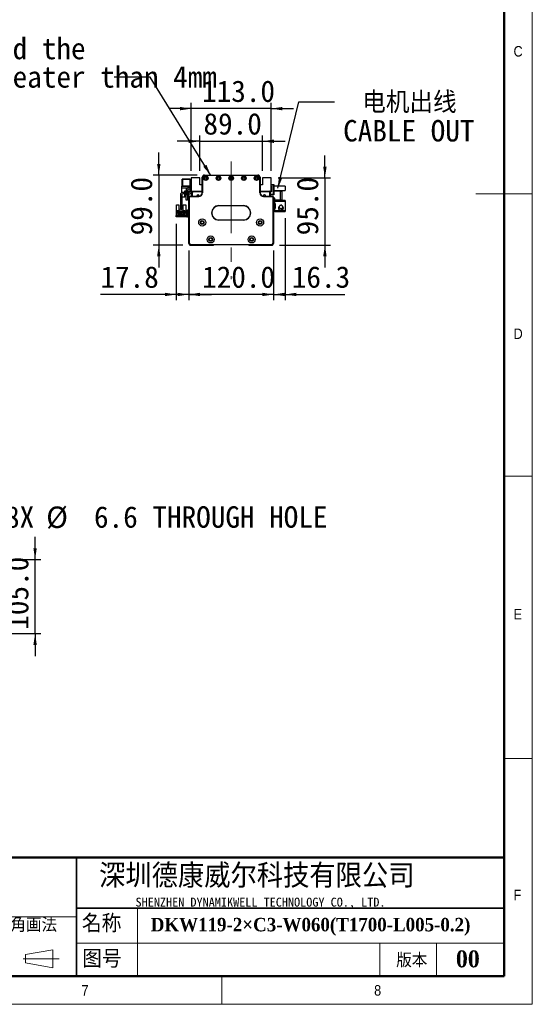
# Model space of a CAD drawing. Header units: millimetres. Extents: x 40 to 3320, y 40 to 2336.
# Tile 7 of 9: x 2594 to 3320, y 40 to 1435. Entities that reach past the tile are written whole.
import ezdxf

# ---------------------------------------------------------------- set-up
doc = ezdxf.new("R2010")
doc.units = ezdxf.units.MM
doc.header["$LTSCALE"] = 8
doc.linetypes.add('CENTERX2', pattern=[20.32, 12.7, -2.54, 2.54, -2.54])
doc.layers.add('DIMNS', color=7, linetype='Continuous')
doc.styles.add('SLDTEXTSTYLE1', font='Gothic.ttf', dxfattribs={"width": 0.913})
doc.styles.add('SLDTEXTSTYLE2', font='timesbd.ttf', dxfattribs={"width": 0.933})
doc.styles.add('SLDTEXTSTYLE4', font='txt', dxfattribs={"bigfont": 'bigfont'})
doc.styles.add('SLDTEXTSTYLE5', font='txt', dxfattribs={"bigfont": 'bigfont'})
doc.styles.add('SLDTEXTSTYLE6', font='txt')
doc.styles.add('SLDTEXTSTYLE8', font='txt')
doc.styles.add('SLDTEXTSTYLE9', font='txt', dxfattribs={"bigfont": 'bigfont'})
doc.dimstyles.new('SLDDIMSTYLE1', dxfattribs={"dimtxt": 30.4, "dimasz": 16, "dimexe": 0, "dimexo": 0.0625, "dimgap": 7.6, "dimtad": 2, "dimdec": 1, "dimrnd": 1e-09, "dimzin": 4, "dimdsep": 46, "dimtxsty": 'SLDTEXTSTYLE8', "dimsah": 1, "dimcen": 0.09, "dimadec": 0, "dimazin": 1, "dimtfac": 1, "dimtdec": 1, "dimtmove": 0, "dimatfit": 0, "dimfxl": 0, "dimfrac": 2, "dimtolj": 1, "dimtzin": 12, "dimarcsym": 0})
doc.dimstyles.new('SLDDIMSTYLE2', dxfattribs={"dimtxt": 0.18, "dimasz": 16, "dimexe": 0, "dimexo": 0.0625, "dimgap": 0, "dimtad": 0, "dimtih": 1, "dimtoh": 1, "dimdec": 0, "dimrnd": 1e-09, "dimzin": 0, "dimdsep": 46, "dimtxsty": 'Standard', "dimsah": 1, "dimcen": 0.09, "dimadec": 0, "dimazin": 0, "dimtfac": 16, "dimtdec": 0, "dimtofl": 0, "dimtmove": 0, "dimatfit": 3, "dimfxl": 0, "dimfrac": 2, "dimtolj": 1, "dimtzin": 0, "dimarcsym": 0})
doc.dimstyles.new('SLDDIMSTYLE3', dxfattribs={"dimtxt": 30.4, "dimasz": 16, "dimexe": 0, "dimexo": 0.0625, "dimgap": 7.6, "dimtad": 2, "dimdec": 1, "dimrnd": 1e-09, "dimzin": 12, "dimdsep": 46, "dimtxsty": 'SLDTEXTSTYLE8', "dimsah": 1, "dimcen": 0.09, "dimadec": 0, "dimazin": 3, "dimtfac": 1, "dimtdec": 1, "dimtmove": 0, "dimatfit": 0, "dimfxl": 0, "dimfrac": 2, "dimtolj": 1, "dimtzin": 12, "dimarcsym": 0})
doc.dimstyles.new('SLDDIMSTYLE6', dxfattribs={"dimtxt": 30.4, "dimasz": 16, "dimexe": 0, "dimexo": 0.0625, "dimgap": 7.6, "dimtad": 0, "dimtih": 1, "dimtoh": 1, "dimdec": 1, "dimrnd": 1e-09, "dimzin": 12, "dimdsep": 46, "dimtxsty": 'SLDTEXTSTYLE8', "dimsah": 1, "dimcen": 0, "dimadec": 0, "dimazin": 3, "dimtfac": 1, "dimtdec": 1, "dimtofl": 0, "dimtmove": 0, "dimatfit": 3, "dimfxl": 0, "dimfrac": 2, "dimtolj": 1, "dimtzin": 12, "dimarcsym": 0})

# ---------------------------------------------------------------- blocks, each defined once
blk = doc.blocks.new('_D_6')
at = {"layer": 'DIMNS'}
for p, q in [((2833.3, 1107.7), (2833.3, 1037.4)), ((2953.3, 1107.7), (2953.3, 1037.4)), ((2833.3, 1045.4), (2801.3, 1045.4)), ((2953.3, 1045.4), (2833.3, 1045.4)), ((2953.3, 1045.4), (2985.3, 1045.4))]:
    blk.add_line(p, q, dxfattribs=at)
for points in [[(2833.3, 1045.4), (2817.3, 1047.8), (2817.3, 1043)], [(2953.3, 1045.4), (2969.3, 1043), (2969.3, 1047.8)]]:
    blk.add_solid(points, dxfattribs=at)
at = {"layer": 'DIMNS', "insert": (2852, 1085.3), "char_height": 30.4, "attachment_point": 1, "style": 'SLDTEXTSTYLE8'}
blk.add_mtext('120.0', dxfattribs=at)
blk = doc.blocks.new('_D_7')
at = {"layer": 'DIMNS'}
for p, q in [((2815.5, 1145.2), (2815.5, 1037.4)), ((2833.3, 1107.7), (2833.3, 1037.4)), ((2815.5, 1045.4), (2708, 1045.4)), ((2833.3, 1045.4), (2815.5, 1045.4)), ((2833.3, 1045.4), (2865.3, 1045.4))]:
    blk.add_line(p, q, dxfattribs=at)
for points in [[(2815.5, 1045.4), (2799.5, 1047.8), (2799.5, 1043)], [(2833.3, 1045.4), (2849.3, 1043), (2849.3, 1047.8)]]:
    blk.add_solid(points, dxfattribs=at)
at = {"layer": 'DIMNS', "insert": (2708, 1085.3), "char_height": 30.4, "attachment_point": 1, "style": 'SLDTEXTSTYLE8'}
blk.add_mtext('17.8', dxfattribs=at)
blk = doc.blocks.new('_D_8')
at = {"layer": 'DIMNS'}
for p, q in [((2790.7, 1214.4), (2790.7, 1246.4)), ((2845.1, 1214.4), (2782.7, 1214.4)), ((2790.7, 1214.4), (2790.7, 1115.4)), ((2824.6, 1115.4), (2782.7, 1115.4)), ((2790.7, 1115.4), (2790.7, 1083.4))]:
    blk.add_line(p, q, dxfattribs=at)
for points in [[(2790.7, 1214.4), (2793.1, 1230.4), (2788.3, 1230.4)], [(2790.7, 1115.4), (2788.3, 1099.4), (2793.1, 1099.4)]]:
    blk.add_solid(points, dxfattribs=at)
at = {"layer": 'DIMNS', "insert": (2750.8, 1129.1), "char_height": 30.4, "attachment_point": 1, "rotation": 90, "style": 'SLDTEXTSTYLE8'}
blk.add_mtext('99.0', dxfattribs=at)
blk = doc.blocks.new('_D_9')
at = {"layer": 'DIMNS'}
for p, q in [((2848.8, 1220.5), (2848.8, 1270.4)), ((2937.8, 1220.5), (2937.8, 1270.4)), ((2848.8, 1262.4), (2816.8, 1262.4)), ((2848.8, 1262.4), (2937.8, 1262.4)), ((2937.8, 1262.4), (2969.8, 1262.4))]:
    blk.add_line(p, q, dxfattribs=at)
for points in [[(2848.8, 1262.4), (2832.8, 1264.8), (2832.8, 1260)], [(2937.8, 1262.4), (2953.8, 1260), (2953.8, 1264.8)]]:
    blk.add_solid(points, dxfattribs=at)
at = {"layer": 'DIMNS', "insert": (2854, 1302.3), "char_height": 30.4, "attachment_point": 1, "style": 'SLDTEXTSTYLE8'}
blk.add_mtext('89.0', dxfattribs=at)
blk = doc.blocks.new('_D_10')
at = {"layer": 'DIMNS'}
for p, q in [((2836.8, 1220.5), (2836.8, 1316.6)), ((2949.8, 1220.5), (2949.8, 1316.6)), ((2836.8, 1308.6), (2804.8, 1308.6)), ((2949.8, 1308.6), (2836.8, 1308.6)), ((2949.8, 1308.6), (2981.8, 1308.6))]:
    blk.add_line(p, q, dxfattribs=at)
for points in [[(2836.8, 1308.6), (2820.8, 1311), (2820.8, 1306.2)], [(2949.8, 1308.6), (2965.8, 1306.2), (2965.8, 1311)]]:
    blk.add_solid(points, dxfattribs=at)
at = {"layer": 'DIMNS', "insert": (2852, 1348.5), "char_height": 30.4, "attachment_point": 1, "style": 'SLDTEXTSTYLE8'}
blk.add_mtext('113.0', dxfattribs=at)
blk = doc.blocks.new('_D_11')
at = {"layer": 'DIMNS'}
for p, q in [((3026.1, 1210.4), (3026.1, 1242.4)), ((2959.9, 1210.4), (3034.1, 1210.4)), ((3026.1, 1210.4), (3026.1, 1115.4)), ((2961.9, 1115.4), (3034.1, 1115.4)), ((3026.1, 1115.4), (3026.1, 1083.4))]:
    blk.add_line(p, q, dxfattribs=at)
for points in [[(3026.1, 1210.4), (3028.5, 1226.4), (3023.7, 1226.4)], [(3026.1, 1115.4), (3023.7, 1099.4), (3028.5, 1099.4)]]:
    blk.add_solid(points, dxfattribs=at)
at = {"layer": 'DIMNS', "insert": (2986.2, 1129.1), "char_height": 30.4, "attachment_point": 1, "rotation": 90, "style": 'SLDTEXTSTYLE8'}
blk.add_mtext('95.0', dxfattribs=at)
blk = doc.blocks.new('_D_12')
at = {"layer": 'DIMNS'}
for p, q in [((2969.6, 1153.5), (2969.6, 1037.4)), ((2953.3, 1107.7), (2953.3, 1037.4)), ((2953.3, 1045.4), (2921.3, 1045.4)), ((2953.3, 1045.4), (2969.6, 1045.4)), ((2969.6, 1045.4), (3054.1, 1045.4))]:
    blk.add_line(p, q, dxfattribs=at)
for points in [[(2953.3, 1045.4), (2937.3, 1047.8), (2937.3, 1043)], [(2969.6, 1045.4), (2985.6, 1043), (2985.6, 1047.8)]]:
    blk.add_solid(points, dxfattribs=at)
at = {"layer": 'DIMNS', "insert": (2979.2, 1085.3), "char_height": 30.4, "attachment_point": 1, "style": 'SLDTEXTSTYLE8'}
blk.add_mtext('16.3', dxfattribs=at)
blk = doc.blocks.new('SW_NOTE_4')
at = {"layer": 'DIMNS', "color": 0, "char_height": 30.4, "attachment_point": 2}
for s, insert, style in [('电机出线', (106.1, 14.4), 'SLDTEXTSTYLE9'), ('CABLE OUT', (105.2, -25.8), 'SLDTEXTSTYLE8')]:
    blk.add_mtext(s, dxfattribs=dict(at, insert=insert, style=style))
blk = doc.blocks.new('SW_NOTE_5')
at = {"layer": 'DIMNS', "color": 0, "char_height": 30.4, "attachment_point": 1, "style": 'SLDTEXTSTYLE8'}
for s, insert in [('The distance between the load plate and the ', (-929.9, 55.7)), ('steel belt protection belt shall be greater than 4mm', (-929.9, 15.5))]:
    blk.add_mtext(s, dxfattribs=dict(at, insert=insert))
blk = doc.blocks.new('_D_14')
at = {"layer": 'DIMNS'}
for p, q in [((2615.4, 670), (2615.4, 702)), ((2501.4, 670), (2623.4, 670)), ((2615.4, 565), (2615.4, 670)), ((2501.4, 565), (2623.4, 565)), ((2615.4, 565), (2615.4, 533))]:
    blk.add_line(p, q, dxfattribs=at)
for points in [[(2615.4, 670), (2617.8, 686), (2613, 686)], [(2615.4, 565), (2613, 549), (2617.8, 549)]]:
    blk.add_solid(points, dxfattribs=at)
at = {"layer": 'DIMNS', "insert": (2575.5, 570.5), "char_height": 30.4, "attachment_point": 1, "rotation": 90, "style": 'SLDTEXTSTYLE8'}
blk.add_mtext('105.0', dxfattribs=at)
blk = doc.blocks.new('_D_17')
at = {"layer": 'DIMNS'}
for p, q in [((2487, 672.9), (2520.1, 730.1)), ((2520.1, 730.1), (2552.1, 730.1))]:
    blk.add_line(p, q, dxfattribs=at)
blk.add_solid([(2487, 672.9), (2497.1, 685.5), (2493, 687.9)], dxfattribs=at)
at = {"layer": 'DIMNS', "char_height": 30.4, "attachment_point": 1, "style": 'SLDTEXTSTYLE8'}
for s, insert in [('38X ', (2552.1, 745.4)), ('%%c', (2631.2, 745.1)), (' 6.6 THROUGH HOLE', (2678.2, 745.4))]:
    blk.add_mtext(s, dxfattribs=dict(at, insert=insert))

msp = doc.modelspace()

# ---------------------------------------------------------------- linework, layer by layer
at = {"color": 7, "linetype": 'Continuous', "lineweight": 18}
for p, q in [((3320, 40), (3320, 2336)), ((3280, 2296), (3280, 80)), ((3320, 1188), (3240, 1188)), ((3280, 788), (3320, 788)), ((3280, 388), (3320, 388)), ((2760.74, 176), (2760.74, 80)), ((2201.48, 164), (2674.01, 164)), ((2674.01, 126.72), (3280, 126.72)), ((3104, 126.72), (3104, 80)), ((3184, 126.72), (3184, 80)), ((2601.91, 110.55), (2640.75, 117.27)), ((2640.75, 117.27), (2640.75, 91.68)), ((2598.44, 104.55), (2649.56, 104.55)), ((2601.91, 98.55), (2601.91, 110.55)), ((2601.91, 98.55), (2640.75, 91.68)), ((80, 80), (3280, 80)), ((984, 80), (3280, 80)), ((2880, 80), (2880, 40)), ((40, 40), (3320, 40))]:
    msp.add_line(p, q, dxfattribs=at)
at = {"color": 7, "linetype": 'Continuous', "lineweight": 50}
for p, q in [((3280, 2296), (3280, 80)), ((3280, 248), (1464, 248)), ((80, 80), (3280, 80))]:
    msp.add_line(p, q, dxfattribs=at)
at = {"color": 7, "linetype": 'Continuous', "lineweight": 25}
for p, q in [((2855.25, 1214.37), (2855.25, 1214.07)), ((2855.25, 1214.37), (2931.25, 1214.37)), ((2931.25, 1214.07), (2855.25, 1214.07)), ((2931.25, 1214.37), (2931.25, 1214.07)), ((2824.05, 1208.87), (2823.75, 1208.57)), ((2824.05, 1208.57), (2823.75, 1208.44)), ((2823.75, 1208.44), (2823.75, 1208.57)), ((2823.75, 1199.29), (2823.75, 1208.44)), ((2824.05, 1208.87), (2824.05, 1208.57)), ((2824.05, 1208.87), (2834.75, 1208.87)), ((2834.75, 1208.57), (2824.05, 1208.57)), ((2824.05, 1208.57), (2824.05, 1199.17)), ((2834.75, 1208.87), (2836.75, 1208.87)), ((2834.75, 1207.87), (2834.75, 1208.87)), ((2834.75, 1207.87), (2834.75, 1199.37)), ((2836.75, 1207.87), (2834.75, 1207.87)), ((2834.75, 1199.37), (2836.75, 1199.37)), ((2834.75, 1198.37), (2834.75, 1199.37)), ((2836.75, 1210.37), (2836.75, 1191.87)), ((2848.75, 1210.37), (2836.75, 1210.37)), ((2848.75, 1200.87), (2848.75, 1210.37)), ((2852.25, 1200.87), (2848.75, 1200.87)), ((2852.25, 1211.37), (2852.25, 1211.57)), ((2852.25, 1211.57), (2852.26, 1211.57)), ((2852.25, 1189.37), (2852.25, 1211.37)), ((2852.25, 1211.37), (2852.55, 1211.37)), ((2852.55, 1211.37), (2852.55, 1189.37)), ((2934.25, 1211.37), (2933.95, 1211.37)), ((2933.95, 1189.37), (2933.95, 1211.37)), ((2934.25, 1211.57), (2934.25, 1211.37)), ((2934.25, 1211.57), (2934.25, 1211.57)), ((2934.25, 1211.37), (2934.25, 1189.37)), ((2937.75, 1200.87), (2934.25, 1200.87)), ((2937.75, 1210.37), (2937.75, 1200.87)), ((2949.75, 1210.37), (2937.75, 1210.37)), ((2949.75, 1191.87), (2949.75, 1210.37)), ((2949.75, 1201.37), (2953.45, 1201.37)), ((2953.45, 1200.37), (2949.75, 1200.37)), ((2953.45, 1200.37), (2953.45, 1201.37)), ((2953.45, 1201.37), (2953.75, 1201.07)), ((2953.45, 1201.37), (2953.46, 1201.37)), ((2953.75, 1200.24), (2953.45, 1200.37)), ((2953.45, 1187.37), (2953.45, 1200.37)), ((2953.46, 1201.36), (2953.46, 1201.37)), ((2953.46, 1201.37), (2953.76, 1201.07)), ((2953.75, 1201.07), (2953.75, 1200.24)), ((2953.76, 1200.24), (2953.75, 1200.25)), ((2953.75, 1200.24), (2953.75, 1187.49)), ((2953.76, 1201.07), (2953.76, 1200.24)), ((2953.76, 1200.24), (2953.76, 1198.87)), ((2821.25, 1186.37), (2821.25, 1166.87)), ((2823.25, 1186.37), (2823.25, 1166.87)), ((2823.45, 1198.87), (2834.75, 1198.87)), ((2823.45, 1196.27), (2823.45, 1198.87)), ((2823.45, 1196.27), (2831.11, 1196.27)), ((2823.45, 1189.62), (2823.45, 1196.27)), ((2823.45, 1183.37), (2823.45, 1187.12)), ((2824.05, 1199.17), (2823.75, 1199.29)), ((2823.75, 1199.17), (2823.75, 1199.29)), ((2823.75, 1199.17), (2824.05, 1198.87)), ((2824.05, 1199.17), (2834.75, 1199.17)), ((2824.05, 1199.17), (2824.05, 1198.87)), ((2833.25, 1189.87), (2824.75, 1189.87)), ((2833.25, 1187.87), (2824.75, 1187.87)), ((2827.75, 1192.37), (2829.25, 1192.37)), ((2827.75, 1189.87), (2827.75, 1192.37)), ((2827.75, 1183.37), (2827.75, 1187.87)), ((2829.25, 1192.89), (2829.25, 1189.87)), ((2829.25, 1187.87), (2829.25, 1186.87)), ((2829.25, 1186.87), (2831.25, 1186.87)), ((2829.25, 1178.87), (2829.25, 1186.87)), ((2831.25, 1192.87), (2831.25, 1189.87)), ((2831.25, 1192.37), (2832.75, 1192.37)), ((2831.25, 1187.87), (2831.25, 1186.87)), ((2831.25, 1186.87), (2831.25, 1178.87)), ((2832.75, 1192.37), (2832.75, 1189.87)), ((2832.75, 1187.87), (2832.75, 1183.37)), ((2834.75, 1198.37), (2834.75, 1191.37)), ((2836.75, 1198.37), (2834.75, 1198.37)), ((2836.75, 1191.87), (2852.25, 1191.87)), ((2836.75, 1191.87), (2836.75, 1191.37)), ((2837.05, 1184.37), (2837.05, 1191.87)), ((2837.75, 1190.87), (2838.75, 1191.87)), ((2837.75, 1190.87), (2837.75, 1185.87)), ((2837.75, 1185.87), (2837.75, 1184.37)), ((2838.05, 1185.57), (2837.75, 1185.87)), ((2838.05, 1185.57), (2838.05, 1184.37)), ((2838.35, 1189.82), (2839.3, 1190.77)), ((2838.35, 1184.37), (2838.35, 1189.82)), ((2851.5, 1190.77), (2839.3, 1190.77)), ((2849.67, 1191.87), (2849.88, 1191.66)), ((2852.25, 1191.37), (2850.59, 1191.37)), ((2851.5, 1190.77), (2851.5, 1186.73)), ((2852.25, 1190.77), (2851.5, 1190.77)), ((2852.55, 1189.37), (2852.25, 1189.37)), ((2934.25, 1189.37), (2933.95, 1189.37)), ((2934.25, 1191.87), (2949.75, 1191.87)), ((2935.92, 1191.37), (2934.25, 1191.37)), ((2935.01, 1190.77), (2934.25, 1190.77)), ((2935.01, 1186.73), (2935.01, 1190.77)), ((2947.21, 1190.77), (2935.01, 1190.77)), ((2936.83, 1191.87), (2936.63, 1191.66)), ((2936.63, 1191.66), (2936.83, 1191.87)), ((2947.21, 1190.77), (2948.16, 1189.82)), ((2948.76, 1190.87), (2947.76, 1191.87)), ((2948.16, 1184.37), (2948.16, 1189.82)), ((2948.76, 1184.37), (2948.76, 1190.87)), ((2950.25, 1190.87), (2948.76, 1190.87)), ((2948.76, 1187.37), (2953.45, 1187.37)), ((2953.45, 1186.37), (2948.76, 1186.37)), ((2949.75, 1198.87), (2950.25, 1198.87)), ((2949.75, 1192.87), (2950.25, 1192.87)), ((2950.25, 1191.87), (2949.75, 1191.87)), ((2950.25, 1198.87), (2950.25, 1190.87)), ((2953.75, 1187.49), (2953.45, 1187.37)), ((2953.45, 1186.37), (2953.45, 1187.37)), ((2953.75, 1186.67), (2953.45, 1186.37)), ((2969.75, 1198.87), (2953.75, 1198.87)), ((2953.75, 1192.87), (2969.75, 1192.87)), ((2963.15, 1191.87), (2953.75, 1191.87)), ((2953.75, 1187.49), (2953.75, 1186.67)), ((2953.76, 1192.87), (2953.76, 1191.87)), ((2963.15, 1178.87), (2963.15, 1191.87)), ((2963.15, 1191.87), (2965.15, 1191.87)), ((2965.15, 1191.87), (2965.15, 1178.87)), ((2969.75, 1198.87), (2969.75, 1192.87)), ((2815.55, 1172.27), (2819.25, 1172.27)), ((2815.55, 1163.37), (2815.55, 1172.27)), ((2819.25, 1172.27), (2819.25, 1163.87)), ((2827.75, 1183.37), (2823.45, 1183.37)), ((2825.25, 1163.87), (2825.25, 1172.27)), ((2825.25, 1172.27), (2828.95, 1172.27)), ((2828.95, 1172.27), (2828.95, 1163.37)), ((2831.25, 1178.87), (2829.25, 1178.87)), ((2833.34, 1183.37), (2832.75, 1183.37)), ((2833.25, 1117.87), (2833.25, 1182.87)), ((2833.55, 1182.87), (2833.25, 1182.87)), ((2833.55, 1182.87), (2833.55, 1117.99)), ((2834.75, 1184.07), (2834.75, 1184.37)), ((2834.75, 1184.37), (2847.25, 1184.37)), ((2847.25, 1184.07), (2834.75, 1184.07)), ((2847.25, 1184.07), (2847.25, 1184.37)), ((2939.25, 1184.37), (2951.75, 1184.37)), ((2939.25, 1184.37), (2939.25, 1184.07)), ((2951.75, 1184.07), (2939.25, 1184.07)), ((2951.75, 1184.37), (2951.75, 1184.07)), ((2953.25, 1182.87), (2952.95, 1182.87)), ((2952.95, 1117.99), (2952.95, 1182.87)), ((2953.25, 1182.87), (2953.25, 1117.87)), ((2955.15, 1181.87), (2953.25, 1181.87)), ((2955.15, 1178.87), (2955.15, 1181.87)), ((2955.15, 1178.87), (2955.15, 1177.67)), ((2963.15, 1178.87), (2955.15, 1178.87)), ((2955.15, 1173.67), (2955.15, 1177.67)), ((2955.15, 1177.67), (2969.55, 1177.67)), ((2956.15, 1173.67), (2955.15, 1173.67)), ((2955.15, 1173.67), (2955.15, 1173.17)), ((2955.15, 1173.17), (2955.15, 1168.17)), ((2956.15, 1173.17), (2955.15, 1173.17)), ((2956.15, 1167.67), (2956.15, 1173.67)), ((2961.15, 1178.87), (2961.15, 1178.67)), ((2969.55, 1178.67), (2961.15, 1178.67)), ((2965.15, 1178.87), (2963.15, 1178.87)), ((2969.55, 1178.67), (2969.55, 1177.67)), ((2969.55, 1177.67), (2969.55, 1163.67)), ((2815.55, 1157.37), (2815.55, 1163.37)), ((2816.35, 1163.37), (2815.55, 1163.37)), ((2816.35, 1163.37), (2816.85, 1163.87)), ((2819.45, 1163.87), (2816.85, 1163.87)), ((2817.25, 1163.32), (2819.45, 1163.32)), ((2817.25, 1159.87), (2817.25, 1163.32)), ((2818.05, 1159.87), (2817.25, 1159.87)), ((2818.05, 1161.52), (2826.45, 1161.52)), ((2818.05, 1159.87), (2818.05, 1161.52)), ((2818.05, 1158.82), (2818.05, 1159.87)), ((2819.25, 1158.82), (2818.05, 1158.82)), ((2819, 1160.47), (2819, 1159.97)), ((2819.5, 1160.47), (2819, 1160.47)), ((2819, 1159.97), (2819.5, 1159.97)), ((2819.25, 1158.02), (2819.25, 1158.82)), ((2825.25, 1158.82), (2819.25, 1158.82)), ((2825.25, 1158.02), (2819.25, 1158.02)), ((2819.45, 1163.32), (2819.45, 1163.87)), ((2819.45, 1163.87), (2825.05, 1163.87)), ((2819.8, 1163.32), (2819.45, 1163.32)), ((2819.5, 1159.97), (2819.5, 1160.47)), ((2819.8, 1162.22), (2819.8, 1163.32)), ((2824.7, 1162.22), (2819.8, 1162.22)), ((2821.5, 1160.47), (2821, 1160.47)), ((2821, 1160.47), (2821, 1159.97)), ((2821, 1159.97), (2821.5, 1159.97)), ((2821.25, 1165.87), (2821.25, 1166.87)), ((2821.25, 1166.87), (2823.25, 1166.87)), ((2823.25, 1165.87), (2821.25, 1165.87)), ((2821.45, 1162.22), (2821.45, 1162.82)), ((2821.45, 1162.82), (2823.05, 1162.82)), ((2821.5, 1159.97), (2821.5, 1160.47)), ((2823, 1160.47), (2823, 1159.97)), ((2823.5, 1160.47), (2823, 1160.47)), ((2823, 1159.97), (2823.5, 1159.97)), ((2823.05, 1162.22), (2823.05, 1162.82)), ((2823.25, 1166.87), (2823.25, 1165.87)), ((2823.5, 1159.97), (2823.5, 1160.47)), ((2825.05, 1163.32), (2824.7, 1163.32)), ((2824.7, 1163.32), (2824.7, 1162.22)), ((2825, 1160.47), (2825, 1159.97)), ((2825.5, 1160.47), (2825, 1160.47)), ((2825, 1159.97), (2825.5, 1159.97)), ((2825.05, 1163.87), (2825.05, 1163.32)), ((2827.65, 1163.87), (2825.05, 1163.87)), ((2825.05, 1163.32), (2827.25, 1163.32)), ((2825.25, 1158.82), (2825.25, 1158.02)), ((2826.45, 1158.82), (2825.25, 1158.82)), ((2825.5, 1159.97), (2825.5, 1160.47)), ((2826.45, 1161.52), (2826.45, 1159.87)), ((2826.45, 1159.87), (2826.45, 1158.82)), ((2827.25, 1159.87), (2826.45, 1159.87)), ((2827.25, 1163.32), (2827.25, 1159.87)), ((2827.65, 1163.87), (2828.15, 1163.37)), ((2828.95, 1163.37), (2828.15, 1163.37)), ((2828.95, 1163.37), (2828.95, 1157.37)), ((2831.25, 1165.37), (2833.25, 1165.37)), ((2831.25, 1164.37), (2831.25, 1165.37)), ((2833.25, 1164.37), (2831.25, 1164.37)), ((2831.25, 1156.37), (2831.25, 1164.37)), ((2875.75, 1171.17), (2910.75, 1171.17)), ((2875.75, 1171.17), (2875.75, 1170.87)), ((2910.75, 1170.87), (2875.75, 1170.87)), ((2900.75, 1170.87), (2900.75, 1170.82)), ((2910.75, 1171.17), (2910.75, 1170.87)), ((2955.15, 1167.67), (2955.15, 1168.17)), ((2955.15, 1168.17), (2956.15, 1168.17)), ((2955.15, 1163.67), (2955.15, 1167.67)), ((2955.15, 1167.67), (2956.15, 1167.67)), ((2969.55, 1163.67), (2955.15, 1163.67)), ((2955.15, 1163.67), (2955.15, 1162.47)), ((2961.15, 1162.47), (2955.15, 1162.47)), ((2960.6, 1168.47), (2960.5, 1167.67)), ((2960.84, 1169.1), (2960.7, 1168.79)), ((2960.71, 1169.25), (2960.75, 1169.26)), ((2960.75, 1166.08), (2960.71, 1166.09)), ((2960.75, 1169.26), (2961.13, 1169.83)), ((2960.91, 1169.18), (2960.75, 1169.26)), ((2960.87, 1169.09), (2960.75, 1169.15)), ((2961.15, 1162.67), (2969.55, 1162.67)), ((2961.15, 1162.67), (2961.15, 1162.47)), ((2966.04, 1168.22), (2966.07, 1168.24)), ((2969.55, 1163.67), (2969.55, 1162.67)), ((2815.45, 1155.37), (2815.45, 1157.37)), ((2815.45, 1157.37), (2816.45, 1157.37)), ((2816.45, 1155.37), (2815.45, 1155.37)), ((2816.45, 1157.37), (2816.45, 1155.37)), ((2830.25, 1157.37), (2816.45, 1157.37)), ((2830.25, 1155.37), (2816.45, 1155.37)), ((2830.25, 1157.37), (2830.25, 1155.37)), ((2831.25, 1155.37), (2831.25, 1156.37)), ((2831.25, 1156.37), (2833.25, 1156.37)), ((2833.25, 1155.37), (2831.25, 1155.37)), ((2875.75, 1150.87), (2910.75, 1150.87)), ((2875.75, 1150.87), (2875.75, 1150.57)), ((2910.75, 1150.57), (2875.75, 1150.57)), ((2910.75, 1150.87), (2910.75, 1150.57)), ((2833.55, 1117.99), (2833.25, 1117.87)), ((2835.25, 1115.87), (2833.25, 1117.87)), ((2833.55, 1117.99), (2835.38, 1116.17)), ((2833.75, 1117.37), (2833.75, 1116.37)), ((2833.75, 1116.37), (2834.75, 1115.37)), ((2835.38, 1116.17), (2835.25, 1115.87)), ((2951.25, 1115.87), (2835.25, 1115.87)), ((2835.38, 1116.17), (2951.13, 1116.17)), ((2868.25, 1115.37), (2868.75, 1115.87)), ((2917.75, 1115.87), (2918.25, 1115.37)), ((2951.13, 1116.17), (2952.95, 1117.99)), ((2951.13, 1116.17), (2951.25, 1115.87)), ((2953.25, 1117.87), (2951.25, 1115.87)), ((2951.75, 1115.37), (2952.75, 1116.37)), ((2952.75, 1116.37), (2952.75, 1117.37)), ((2952.95, 1117.99), (2953.25, 1117.87)), ((2834.75, 1115.37), (2868.25, 1115.37)), ((2918.25, 1115.37), (2951.75, 1115.37))]:
    msp.add_line(p, q, dxfattribs=at)
at = {"color": 7, "linetype": 'Continuous', "lineweight": 35}
for p, q in [((2674.01, 248), (2674.01, 80)), ((2674.01, 176), (3280, 176))]:
    msp.add_line(p, q, dxfattribs=at)
at = {"color": 7, "linetype": 'Continuous', "lineweight": 25, "flags": 128}
for points in [[(2886.1, 1170.87), (2885.75, 1170.82), (2885.4, 1170.87)], [(2901.1, 1170.87), (2900.75, 1170.82), (2900.4, 1170.87)], [(2830.25, 1155.37), (2830.84, 1155.43), (2831.25, 1155.54)]]:
    msp.add_lwpolyline(points, dxfattribs=at)
at = {"color": 7, "linetype": 'Continuous', "lineweight": 25}
for centre, radius in [((2857.25, 1210.12), 3.25), ((2875.25, 1210.12), 3.25), ((2893.25, 1210.12), 3.25), ((2911.25, 1210.12), 3.25), ((2929.25, 1210.12), 3.25), ((2857.25, 1210.12), 3), ((2857.25, 1210.12), 1.6), ((2857.25, 1210.12), 1.25), ((2875.25, 1210.12), 3), ((2875.25, 1210.12), 1.6), ((2875.25, 1210.12), 1.25), ((2893.25, 1210.12), 3), ((2893.25, 1210.12), 1.6), ((2893.25, 1210.12), 1.25), ((2911.25, 1210.12), 3), ((2911.25, 1210.12), 1.6), ((2911.25, 1210.12), 1.25), ((2929.25, 1210.12), 3), ((2929.25, 1210.12), 1.6), ((2929.25, 1210.12), 1.25), ((2852.25, 1147.36), 5.03), ((2852.25, 1147.36), 5), ((2852.25, 1147.36), 2.65), ((2852.25, 1147.36), 2.1), ((2934.25, 1147.36), 5.03), ((2934.25, 1147.36), 5), ((2934.25, 1147.36), 2.65), ((2934.25, 1147.36), 2.1), ((2864.25, 1123.33), 5.03), ((2864.25, 1123.33), 5), ((2864.25, 1123.33), 2.65), ((2864.25, 1123.33), 2.1), ((2922.25, 1123.33), 5.03), ((2922.25, 1123.33), 5), ((2922.25, 1123.33), 2.65), ((2922.25, 1123.33), 2.1)]:
    msp.add_circle(centre, radius, dxfattribs=at)
for centre, radius, start, end in [((2855.25, 1211.37), 3, 90, 180), ((2855.25, 1211.37), 2.7, 90, 180), ((2931.25, 1211.37), 3, 0, 90), ((2931.25, 1211.37), 2.7, 0, 90), ((2824.75, 1186.37), 3.5, 90, 180), ((2824.75, 1186.37), 1.5, 90, 180), ((2833.25, 1192.89), 4, 94.78019, 180), ((2833.25, 1192.87), 2, 94.78019, 180), ((2832.75, 1198.87), 2, 274.78019, 0), ((2832.75, 1198.85), 4, 274.78019, 300), ((2833.25, 1191.37), 1.5, 270, 0), ((2833.25, 1191.37), 3.5, 270, 0), ((2846.25, 1184.37), 2, 90, 180), ((2846.25, 1184.37), 2, 2.85229, 90), ((2847.25, 1189.37), 5.3, 270, 0), ((2847.25, 1189.37), 5, 270, 0), ((2850.59, 1192.37), 1, 224.99989, 270), ((2939.25, 1189.37), 5.3, 180, 270), ((2939.25, 1189.37), 5, 180, 270), ((2935.92, 1192.37), 1, 270, 315.00006), ((2935.92, 1192.37), 1, 270, 315.00006), ((2940.26, 1184.37), 2, 90, 177.1477), ((2940.26, 1184.37), 2, 0.00003, 90), ((2940.26, 1184.37), 2, 0.00003, 90), ((2834.75, 1182.87), 1.5, 90, 180), ((2834.75, 1182.87), 1.2, 90, 180), ((2951.75, 1182.87), 1.5, 0, 90), ((2951.75, 1182.87), 1.2, 0, 90), ((2830.25, 1158.37), 1, 270, 0), ((2875.75, 1160.87), 10.3, 90, 270), ((2875.75, 1160.87), 10, 90, 270), ((2910.75, 1160.87), 10.3, 270, 90), ((2910.75, 1160.87), 10, 270, 90), ((2963.75, 1167.67), 3.4, 207.88541, 44.31348), ((2963.75, 1167.67), 3.45, 237.57421, 0), ((2963.75, 1167.67), 2.5, 274.06825, 11.05475), ((2963.75, 1167.67), 2.6, 277.27427, 19.70725), ((2963.75, 1167.67), 3.45, 0, 47.89891)]:
    msp.add_arc(centre, radius, start, end, dxfattribs=at)
for points, knots in [([(2965.14, 1171.43), (2965.39, 1171.2), (2965.89, 1170.74), (2966.29, 1169.82), (2966.34, 1168.91), (2966.06, 1168.11), (2965.54, 1167.49), (2964.85, 1167.08), (2964.04, 1166.92), (2963.2, 1167.02), (2962.43, 1167.4), (2961.81, 1168), (2961.41, 1168.76), (2961.33, 1169.6), (2961.43, 1170.36), (2961.78, 1170.96), (2962.31, 1171.38), (2963.04, 1171.62), (2963.79, 1171.7), (2964.33, 1171.73), (2964.59, 1171.71), (2964.67, 1171.72), (2964.7, 1171.71), (2964.77, 1171.67), (2964.93, 1171.58), (2965.06, 1171.49), (2965.14, 1171.43)], [0, 0, 0, 0, 0.06481735, 0.12977847, 0.18973299, 0.24261813, 0.29441344, 0.34624365, 0.39872399, 0.45219979, 0.50660161, 0.56145267, 0.61605147, 0.66977215, 0.72706961, 0.76537718, 0.80369119, 0.85890863, 0.9142289, 0.94955492, 0.96400096, 0.96485091, 0.96575897, 0.96871031, 0.98052789, 1, 1, 1, 1]), ([(2961.58, 1170.59), (2961.4, 1170.24), (2961.06, 1169.58), (2960.6, 1168.52), (2960.38, 1167.7), (2960.33, 1167.03), (2960.43, 1166.47), (2960.66, 1165.86), (2961.11, 1165.27), (2961.79, 1164.83), (2962.52, 1164.59), (2963.28, 1164.59), (2963.99, 1164.82), (2964.17, 1164.95), (2964.12, 1164.98), (2964.11, 1164.99)], [0, 0, 0, 0, 0.18009562, 0.33000496, 0.44964579, 0.53974771, 0.5746208, 0.60532222, 0.67840053, 0.72140513, 0.76198066, 0.82916021, 0.8886692, 0.960596, 1, 1, 1, 1]), ([(2965.98, 1166.53), (2966.08, 1166.77), (2966.27, 1167.24), (2966.32, 1167.76), (2966.23, 1168.07), (2966.2, 1168.16)], [0, 0, 0, 0, 0.4316279, 0.8185242, 1, 1, 1, 1])]:
    msp.add_open_spline(points, degree=3, knots=knots, dxfattribs=at)
at = {"layer": 'DIMNS', "linetype": 'CENTERX2', "lineweight": 18}
msp.add_line((2893.25, 1233.67), (2893.25, 1067.07), dxfattribs=at)

# ---------------------------------------------------------------- block references
at = {"layer": 'DIMNS'}
for name, p in [('SW_NOTE_5', (2727.57, 1353.26)), ('SW_NOTE_4', (3039.75, 1318.27))]:
    msp.add_blockref(name, p, dxfattribs=at)

# ---------------------------------------------------------------- texts
at = {"color": 7, "linetype": 'Continuous', "lineweight": 0}
for s, insert, char_height, attachment_point, style in [('C', (3293.33, 1397.17), 14.82, 1, 'SLDTEXTSTYLE1'), ('D', (3293.33, 997.17), 14.82, 1, 'SLDTEXTSTYLE1'), ('E', (3293.33, 599.91), 14.82, 1, 'SLDTEXTSTYLE1'), ('深圳德康威尔科技有限公司', (2706.04, 238.94), 33.8667, 1, 'SLDTEXTSTYLE5'), ('F', (3293.33, 202.23), 14.82, 1, 'SLDTEXTSTYLE1'), ('SHENZHEN DYNAMIKWELL TECHNOLOGY CO., LTD.', (2757.74, 191.06), 12.7, 1, 'SLDTEXTSTYLE6'), ('名称', (2681.79, 167.24), 25.4, 1, 'SLDTEXTSTYLE4'), ('DKW119-2×C3-W060(T1700-L005-0.2)', (2779.24, 162.39), 19.05, 1, 'SLDTEXTSTYLE2'), ('图号', (2682.13, 117.17), 25.4, 1, 'SLDTEXTSTYLE4'), ('版本', (3127.2, 112.36), 20, 1, 'SLDTEXTSTYLE4'), ('00', (3228.64, 116.35), 24, 2, 'SLDTEXTSTYLE2'), ('7', (2681.17, 67.17), 14.82, 1, 'SLDTEXTSTYLE1'), ('8', (3095.82, 67.17), 14.82, 1, 'SLDTEXTSTYLE1')]:
    msp.add_mtext(s, dxfattribs=dict(at, insert=insert, char_height=char_height, attachment_point=attachment_point, style=style))
at = {"layer": 'DIMNS', "color": 7, "insert": (2536.48, 162.43), "char_height": 20, "attachment_point": 1, "style": 'SLDTEXTSTYLE4'}
msp.add_mtext('第三角画法', dxfattribs=at)

# ---------------------------------------------------------------- dimensions: what is measured, and where the dimension line sits
at = {"layer": 'DIMNS'}
for base, p1, p2, dimstyle, picture, middle in [((2836.75, 1308.62), (2949.75, 1210.37), (2836.75, 1210.37), 'SLDDIMSTYLE1', '_D_10', (2900.38, 1308.62)), ((2937.75, 1262.37), (2848.75, 1210.37), (2937.75, 1210.37), 'SLDDIMSTYLE1', '_D_9', (2891.46, 1262.37)), ((2969.55, 1045.37), (2953.25, 1117.87), (2969.55, 1163.67), 'SLDDIMSTYLE3', '_D_12', (3016.69, 1045.37)), ((2815.45, 1045.37), (2833.25, 1117.87), (2815.45, 1155.37), 'SLDDIMSTYLE3', '_D_7', (2745.47, 1045.37)), ((2833.25, 1045.37), (2953.25, 1117.87), (2833.25, 1117.87), 'SLDDIMSTYLE1', '_D_6', (2900.38, 1045.37))]:
    dim = msp.add_linear_dim(base=base, p1=p1, p2=p2, dimstyle=dimstyle, dxfattribs=at)
    dim.commit()
    dim.dimension.update_dxf_attribs({"geometry": picture, "text_midpoint": middle, "dimtype": 160})
for base, p1, p2, picture, middle in [((2790.69, 1115.37), (2855.25, 1214.37), (2834.75, 1115.37), '_D_8', (2790.69, 1166.53)), ((3026.07, 1115.37), (2949.75, 1210.37), (2951.75, 1115.37), '_D_11', (3026.07, 1166.53)), ((2615.4, 670), (2491.24, 565), (2491.24, 670), '_D_14', (2615.4, 618.94))]:
    dim = msp.add_linear_dim(base=base, p1=p1, p2=p2, angle=90, dimstyle='SLDDIMSTYLE1', dxfattribs=at)
    dim.commit()
    dim.dimension.update_dxf_attribs({"geometry": picture, "text_midpoint": middle, "dimtype": 160})
dim = msp.add_diameter_dim_2p(p1=(2483.75, 667.15), p2=(2487.05, 672.86), text='38X <> THROUGH HOLE\\P', dimstyle='SLDDIMSTYLE6', dxfattribs=at)
dim.commit()
dim.dimension.update_dxf_attribs({"geometry": '_D_17', "text_midpoint": (2802.94, 730.09), "dimtype": 163})

# ---------------------------------------------------------------- leaders
for points in [[(2864.37, 1214.07), (2778.37, 1353.26), (2727.57, 1353.26)], [(2959.53, 1195.81), (2988.95, 1318.27), (3039.75, 1318.27)]]:
    msp.add_leader(points, dimstyle='SLDDIMSTYLE2', dxfattribs=at)

doc.saveas('drawing.dxf')
